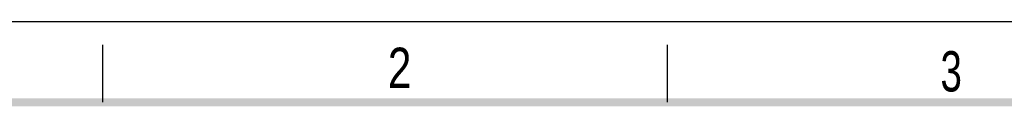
# Model space of a CAD drawing. Header units: millimetres. Extents: x 0 to 210, y 0 to 297.
# Tile 9 of 10: x 49 to 134, y 290 to 297. Entities that reach past the tile are written whole.
import ezdxf

# ---------------------------------------------------------------- set-up
doc = ezdxf.new("R2010")
doc.units = ezdxf.units.MM
doc.header["$LTSCALE"] = 19.36
doc.layers.get('0').update_dxf_attribs({"linetype": 'CONTINUOUS'})
doc.styles.add('TEXTSTYLE_2', font='txt', dxfattribs={"width": 0.75})

msp = doc.modelspace()

# ---------------------------------------------------------------- linework, layer by layer
at = {"color": 2, "linetype": 'CONTINUOUS'}
for p, q in [((0, 297), (210, 297)), ((56, 290), (56, 295)), ((105, 290), (105, 295))]:
    msp.add_line(p, q, dxfattribs=at)
at = {"color": 7, "linetype": 'CONTINUOUS', "const_width": 0.7}
msp.add_lwpolyline([(7, 290), (203, 290)], dxfattribs=at)

# ---------------------------------------------------------------- texts
at = {"color": 5, "linetype": 'CONTINUOUS', "style": 'TEXTSTYLE_2'}
for s, width, p in [('2', 0.785714, (80.731, 291.24)), ('3', 0.714286, (128.684, 290.943))]:
    msp.add_text(s, height=3.5, dxfattribs=dict(at, width=width)).set_placement(p)

doc.saveas('drawing.dxf')
